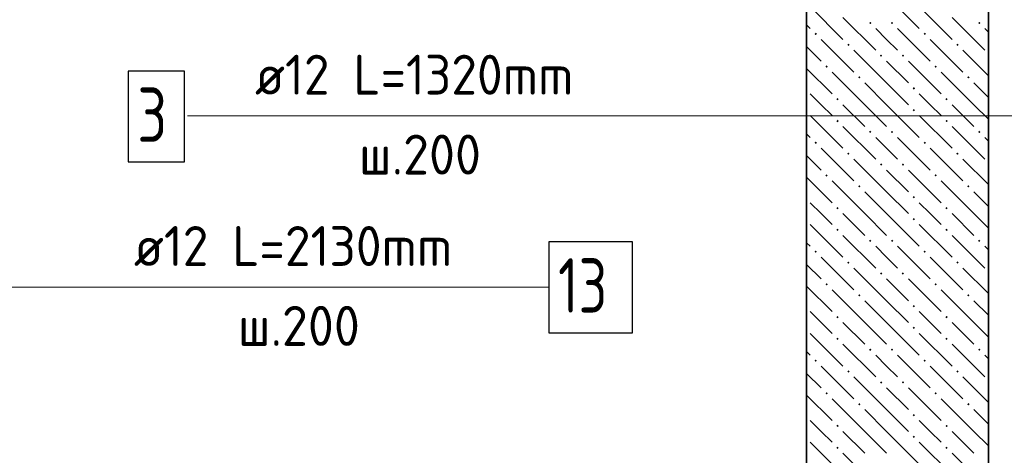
# Model space of a CAD drawing. Header units: millimetres. Extents: x 0 to 21000, y -5 to 14850.
# Tile 20 of 24: x 16320 to 19029, y 10241 to 11441. Entities that reach past the tile are written whole.
import ezdxf

# ---------------------------------------------------------------- set-up
doc = ezdxf.new("R2010")
doc.units = ezdxf.units.MM
doc.layers.add('ЖБ Стена верхний уровень', color=7, linetype='Continuous', lineweight=25, true_color=0x006e00)
for name, color, linetype, lineweight in [('Обрамление Г-обр.', 7, 'Continuous', 25), ('Обрамление П-обр. равн.', 7, 'Continuous', 25), ('Позиционная метка линия выноска', 7, 'Continuous', 13)]:
    doc.layers.add(name, color=color, linetype=linetype, lineweight=lineweight)
doc.styles.add('ISOCPEUR', font='txt')

msp = doc.modelspace()

# ---------------------------------------------------------------- hatches: boundary and pattern name
at = {"layer": 'ЖБ Стена верхний уровень', "linetype": 'Continuous', "lineweight": 18, "transparency": 33554687}
for points in [[(18656.8, 11431.9), (18660, 11435.2), (18663.3, 11431.9), (18660, 11428.7)], [(18716.8, 11431.9), (18720, 11435.2), (18723.3, 11431.9), (18720, 11428.7)], [(18956.8, 11431.9), (18960, 11435.2), (18963.3, 11431.9), (18960, 11428.7)], [(18506.8, 11401.9), (18510, 11405.2), (18513.3, 11401.9), (18510, 11398.7)], [(18806.8, 11401.9), (18810, 11405.2), (18813.3, 11401.9), (18810, 11398.7)], [(18596.8, 11371.9), (18600, 11375.2), (18603.3, 11371.9), (18600, 11368.7)], [(18896.8, 11371.9), (18900, 11375.2), (18903.3, 11371.9), (18900, 11368.7)], [(18686.8, 11341.9), (18690, 11345.2), (18693.3, 11341.9), (18690, 11338.7)], [(18746.8, 11341.9), (18750, 11345.2), (18753.3, 11341.9), (18750, 11338.7)], [(18536.8, 11311.9), (18540, 11315.2), (18543.3, 11311.9), (18540, 11308.7)], [(18836.8, 11311.9), (18840, 11315.2), (18843.3, 11311.9), (18840, 11308.7)], [(18626.8, 11281.9), (18630, 11285.2), (18633.3, 11281.9), (18630, 11278.7)], [(18926.8, 11281.9), (18930, 11285.2), (18933.3, 11281.9), (18930, 11278.7)], [(18776.8, 11251.9), (18780, 11255.2), (18783.3, 11251.9), (18780, 11248.7)], [(18566.8, 11221.9), (18570, 11225.2), (18573.3, 11221.9), (18570, 11218.7)], [(18866.8, 11221.9), (18870, 11225.2), (18873.3, 11221.9), (18870, 11218.7)], [(18776.8, 11191.9), (18780, 11195.2), (18783.3, 11191.9), (18780, 11188.7)], [(18566.8, 11161.9), (18570, 11165.2), (18573.3, 11161.9), (18570, 11158.7)], [(18866.8, 11161.9), (18870, 11165.2), (18873.3, 11161.9), (18870, 11158.7)], [(18656.8, 11131.9), (18660, 11135.2), (18663.3, 11131.9), (18660, 11128.7)], [(18716.8, 11131.9), (18720, 11135.2), (18723.3, 11131.9), (18720, 11128.7)], [(18956.8, 11131.9), (18960, 11135.2), (18963.3, 11131.9), (18960, 11128.7)], [(18506.8, 11101.9), (18510, 11105.2), (18513.3, 11101.9), (18510, 11098.7)], [(18806.8, 11101.9), (18810, 11105.2), (18813.3, 11101.9), (18810, 11098.7)], [(18596.8, 11071.9), (18600, 11075.2), (18603.3, 11071.9), (18600, 11068.7)], [(18896.8, 11071.9), (18900, 11075.2), (18903.3, 11071.9), (18900, 11068.7)], [(18686.8, 11041.9), (18690, 11045.2), (18693.3, 11041.9), (18690, 11038.7)], [(18746.8, 11041.9), (18750, 11045.2), (18753.3, 11041.9), (18750, 11038.7)], [(18536.8, 11011.9), (18540, 11015.2), (18543.3, 11011.9), (18540, 11008.7)], [(18836.8, 11011.9), (18840, 11015.2), (18843.3, 11011.9), (18840, 11008.7)], [(18626.8, 10981.9), (18630, 10985.2), (18633.3, 10981.9), (18630, 10978.7)], [(18926.8, 10981.9), (18930, 10985.2), (18933.3, 10981.9), (18930, 10978.7)], [(18776.8, 10951.9), (18780, 10955.2), (18783.3, 10951.9), (18780, 10948.7)], [(18566.8, 10921.9), (18570, 10925.2), (18573.3, 10921.9), (18570, 10918.7)], [(18866.8, 10921.9), (18870, 10925.2), (18873.3, 10921.9), (18870, 10918.7)], [(18776.8, 10891.9), (18780, 10895.2), (18783.3, 10891.9), (18780, 10888.7)], [(18566.8, 10861.9), (18570, 10865.2), (18573.3, 10861.9), (18570, 10858.7)], [(18866.8, 10861.9), (18870, 10865.2), (18873.3, 10861.9), (18870, 10858.7)], [(18656.8, 10831.9), (18660, 10835.2), (18663.3, 10831.9), (18660, 10828.7)], [(18716.8, 10831.9), (18720, 10835.2), (18723.3, 10831.9), (18720, 10828.7)], [(18956.8, 10831.9), (18960, 10835.2), (18963.3, 10831.9), (18960, 10828.7)], [(18506.8, 10801.9), (18510, 10805.2), (18513.3, 10801.9), (18510, 10798.7)], [(18806.8, 10801.9), (18810, 10805.2), (18813.3, 10801.9), (18810, 10798.7)], [(18596.8, 10771.9), (18600, 10775.2), (18603.3, 10771.9), (18600, 10768.7)], [(18896.8, 10771.9), (18900, 10775.2), (18903.3, 10771.9), (18900, 10768.7)], [(18686.8, 10741.9), (18690, 10745.2), (18693.3, 10741.9), (18690, 10738.7)], [(18746.8, 10741.9), (18750, 10745.2), (18753.3, 10741.9), (18750, 10738.7)], [(18536.8, 10711.9), (18540, 10715.2), (18543.3, 10711.9), (18540, 10708.7)], [(18836.8, 10711.9), (18840, 10715.2), (18843.3, 10711.9), (18840, 10708.7)], [(18626.8, 10681.9), (18630, 10685.2), (18633.3, 10681.9), (18630, 10678.7)], [(18926.8, 10681.9), (18930, 10685.2), (18933.3, 10681.9), (18930, 10678.7)], [(18776.8, 10651.9), (18780, 10655.2), (18783.3, 10651.9), (18780, 10648.7)], [(18566.8, 10621.9), (18570, 10625.2), (18573.3, 10621.9), (18570, 10618.7)], [(18866.8, 10621.9), (18870, 10625.2), (18873.3, 10621.9), (18870, 10618.7)], [(18776.8, 10591.9), (18780, 10595.2), (18783.3, 10591.9), (18780, 10588.7)], [(18566.8, 10561.9), (18570, 10565.2), (18573.3, 10561.9), (18570, 10558.7)], [(18866.8, 10561.9), (18870, 10565.2), (18873.3, 10561.9), (18870, 10558.7)], [(18656.8, 10531.9), (18660, 10535.2), (18663.3, 10531.9), (18660, 10528.7)], [(18716.8, 10531.9), (18720, 10535.2), (18723.3, 10531.9), (18720, 10528.7)], [(18956.8, 10531.9), (18960, 10535.2), (18963.3, 10531.9), (18960, 10528.7)], [(18506.8, 10501.9), (18510, 10505.2), (18513.3, 10501.9), (18510, 10498.7)], [(18806.8, 10501.9), (18810, 10505.2), (18813.3, 10501.9), (18810, 10498.7)], [(18596.8, 10471.9), (18600, 10475.2), (18603.3, 10471.9), (18600, 10468.7)], [(18896.8, 10471.9), (18900, 10475.2), (18903.3, 10471.9), (18900, 10468.7)], [(18686.8, 10441.9), (18690, 10445.2), (18693.3, 10441.9), (18690, 10438.7)], [(18746.8, 10441.9), (18750, 10445.2), (18753.3, 10441.9), (18750, 10438.7)], [(18536.8, 10411.9), (18540, 10415.2), (18543.3, 10411.9), (18540, 10408.7)], [(18836.8, 10411.9), (18840, 10415.2), (18843.3, 10411.9), (18840, 10408.7)], [(18626.8, 10381.9), (18630, 10385.2), (18633.3, 10381.9), (18630, 10378.7)], [(18926.8, 10381.9), (18930, 10385.2), (18933.3, 10381.9), (18930, 10378.7)], [(18776.8, 10351.9), (18780, 10355.2), (18783.3, 10351.9), (18780, 10348.7)], [(18566.8, 10321.9), (18570, 10325.2), (18573.3, 10321.9), (18570, 10318.7)], [(18866.8, 10321.9), (18870, 10325.2), (18873.3, 10321.9), (18870, 10318.7)], [(18776.8, 10291.9), (18780, 10295.2), (18783.3, 10291.9), (18780, 10288.7)], [(18566.8, 10261.9), (18570, 10265.2), (18573.3, 10261.9), (18570, 10258.7)], [(18866.8, 10261.9), (18870, 10265.2), (18873.3, 10261.9), (18870, 10258.7)]]:
    msp.add_hatch(color=7, dxfattribs=at).paths.add_polyline_path(points, flags=16)

# ---------------------------------------------------------------- linework, layer by layer
at = {"layer": 'ЖБ Стена верхний уровень', "color": 7, "linetype": 'Continuous', "lineweight": 35, "transparency": 33554687}
for p, q in [((18485.1, 12743.5), (18485.1, 8006)), ((18985.1, 8006), (18985.1, 12743.5))]:
    msp.add_line(p, q, dxfattribs=at)
at = {"layer": 'ЖБ Стена верхний уровень', "color": 251, "linetype": 'Continuous', "lineweight": 18, "true_color": 0x575757, "transparency": 33554687}
for p, q in [((18705, 11506.9), (18795, 11416.9)), ((18495, 11476.9), (18585, 11386.9)), ((18795, 11476.9), (18885, 11386.9)), ((18585, 11446.9), (18675, 11356.9)), ((18885, 11446.9), (18975, 11356.9)), ((18485.1, 11426.8), (18495, 11416.9)), ((18705, 11386.9), (18675, 11416.9)), ((18735, 11416.9), (18825, 11326.9)), ((18985.1, 11406.8), (18975, 11416.9)), ((18525, 11386.9), (18615, 11296.9)), ((18735, 11356.9), (18705, 11386.9)), ((18825, 11386.9), (18915, 11296.9)), ((18485.1, 11366.8), (18525, 11326.9)), ((18705, 11266.9), (18615, 11356.9)), ((18985.1, 11286.8), (18915, 11356.9)), ((18705, 11326.9), (18765, 11266.9)), ((18765, 11326.9), (18855, 11236.9)), ((18485.1, 11306.8), (18555, 11236.9)), ((18645, 11206.9), (18555, 11296.9)), ((18945, 11206.9), (18855, 11296.9)), ((18645, 11266.9), (18705, 11206.9)), ((18705, 11266.9), (18765, 11206.9)), ((18945, 11266.9), (18985.1, 11226.8)), ((18525, 11206.9), (18495, 11236.9)), ((18825, 11206.9), (18795, 11236.9)), ((18555, 11176.9), (18525, 11206.9)), ((18585, 11206.9), (18645, 11146.9)), ((18645, 11206.9), (18705, 11146.9)), ((18705, 11206.9), (18795, 11116.9)), ((18855, 11176.9), (18825, 11206.9)), ((18885, 11206.9), (18945, 11146.9)), ((18945, 11206.9), (18985.1, 11166.8)), ((18495, 11176.9), (18585, 11086.9)), ((18795, 11176.9), (18885, 11086.9)), ((18585, 11146.9), (18675, 11056.9)), ((18885, 11146.9), (18975, 11056.9)), ((18485.1, 11126.8), (18495, 11116.9)), ((18705, 11086.9), (18675, 11116.9)), ((18735, 11116.9), (18825, 11026.9)), ((18985.1, 11106.8), (18975, 11116.9)), ((18525, 11086.9), (18615, 10996.9)), ((18735, 11056.9), (18705, 11086.9)), ((18825, 11086.9), (18915, 10996.9)), ((18485.1, 11066.8), (18525, 11026.9)), ((18705, 10966.9), (18615, 11056.9)), ((18985.1, 10986.8), (18915, 11056.9)), ((18705, 11026.9), (18765, 10966.9)), ((18765, 11026.9), (18855, 10936.9)), ((18485.1, 11006.8), (18555, 10936.9)), ((18645, 10906.9), (18555, 10996.9)), ((18945, 10906.9), (18855, 10996.9)), ((18645, 10966.9), (18705, 10906.9)), ((18705, 10966.9), (18765, 10906.9)), ((18945, 10966.9), (18985.1, 10926.8)), ((18525, 10906.9), (18495, 10936.9)), ((18825, 10906.9), (18795, 10936.9)), ((18555, 10876.9), (18525, 10906.9)), ((18585, 10906.9), (18645, 10846.9)), ((18645, 10906.9), (18705, 10846.9)), ((18705, 10906.9), (18795, 10816.9)), ((18855, 10876.9), (18825, 10906.9)), ((18885, 10906.9), (18945, 10846.9)), ((18945, 10906.9), (18985.1, 10866.8)), ((18495, 10876.9), (18585, 10786.9)), ((18795, 10876.9), (18885, 10786.9)), ((18585, 10846.9), (18675, 10756.9)), ((18885, 10846.9), (18975, 10756.9)), ((18485.1, 10826.8), (18495, 10816.9)), ((18705, 10786.9), (18675, 10816.9)), ((18735, 10816.9), (18825, 10726.9)), ((18985.1, 10806.8), (18975, 10816.9)), ((18525, 10786.9), (18615, 10696.9)), ((18735, 10756.9), (18705, 10786.9)), ((18825, 10786.9), (18915, 10696.9)), ((18485.1, 10766.8), (18525, 10726.9)), ((18705, 10666.9), (18615, 10756.9)), ((18985.1, 10686.8), (18915, 10756.9)), ((18705, 10726.9), (18765, 10666.9)), ((18765, 10726.9), (18855, 10636.9)), ((18485.1, 10706.8), (18555, 10636.9)), ((18645, 10606.9), (18555, 10696.9)), ((18945, 10606.9), (18855, 10696.9)), ((18645, 10666.9), (18705, 10606.9)), ((18705, 10666.9), (18765, 10606.9)), ((18945, 10666.9), (18985.1, 10626.8)), ((18525, 10606.9), (18495, 10636.9)), ((18825, 10606.9), (18795, 10636.9)), ((18555, 10576.9), (18525, 10606.9)), ((18585, 10606.9), (18645, 10546.9)), ((18645, 10606.9), (18705, 10546.9)), ((18705, 10606.9), (18795, 10516.9)), ((18855, 10576.9), (18825, 10606.9)), ((18885, 10606.9), (18945, 10546.9)), ((18945, 10606.9), (18985.1, 10566.8)), ((18495, 10576.9), (18585, 10486.9)), ((18795, 10576.9), (18885, 10486.9)), ((18585, 10546.9), (18675, 10456.9)), ((18885, 10546.9), (18975, 10456.9)), ((18485.1, 10526.8), (18495, 10516.9)), ((18705, 10486.9), (18675, 10516.9)), ((18735, 10516.9), (18825, 10426.9)), ((18985.1, 10506.8), (18975, 10516.9)), ((18525, 10486.9), (18615, 10396.9)), ((18735, 10456.9), (18705, 10486.9)), ((18825, 10486.9), (18915, 10396.9)), ((18485.1, 10466.8), (18525, 10426.9)), ((18705, 10366.9), (18615, 10456.9)), ((18985.1, 10386.8), (18915, 10456.9)), ((18485.1, 10406.8), (18555, 10336.9)), ((18705, 10426.9), (18765, 10366.9)), ((18765, 10426.9), (18855, 10336.9)), ((18645, 10306.9), (18555, 10396.9)), ((18945, 10306.9), (18855, 10396.9)), ((18645, 10366.9), (18705, 10306.9)), ((18705, 10366.9), (18765, 10306.9)), ((18945, 10366.9), (18985.1, 10326.8)), ((18525, 10306.9), (18495, 10336.9)), ((18825, 10306.9), (18795, 10336.9)), ((18555, 10276.9), (18525, 10306.9)), ((18585, 10306.9), (18645, 10246.9)), ((18645, 10306.9), (18705, 10246.9)), ((18705, 10306.9), (18795, 10216.9)), ((18855, 10276.9), (18825, 10306.9)), ((18885, 10306.9), (18945, 10246.9)), ((18945, 10306.9), (18985.1, 10266.8)), ((18495, 10276.9), (18585, 10186.9)), ((18795, 10276.9), (18885, 10186.9)), ((18585, 10246.9), (18675, 10156.9)), ((18885, 10246.9), (18975, 10156.9))]:
    msp.add_line(p, q, dxfattribs=at)
at = {"layer": 'Обрамление Г-обр.', "color": 7, "linetype": 'Continuous', "lineweight": 25, "transparency": 33554687}
msp.add_lwpolyline([(17776.2, 10578.9), (18006.2, 10578.9), (18006.2, 10828.9), (17776.2, 10828.9), (17776.2, 10578.9)], dxfattribs=at)
at = {"layer": 'Обрамление П-обр. равн.', "color": 7, "linetype": 'Continuous', "lineweight": 25, "transparency": 33554687}
msp.add_lwpolyline([(16618.6, 11049.2), (16773.6, 11049.2), (16773.6, 11299.2), (16618.6, 11299.2), (16618.6, 11049.2)], dxfattribs=at)
at = {"layer": 'Позиционная метка линия выноска', "color": 7, "linetype": 'Continuous', "lineweight": 13, "transparency": 33554687}
for points in [[(16781.5, 11175.8), (19081.5, 11175.8), (19081.5, 12985.8), (18921.5, 12985.8)], [(17776.2, 10703.9), (16051.2, 10703.9), (16051.2, 12833.5)]]:
    msp.add_lwpolyline(points, dxfattribs=at)

# ---------------------------------------------------------------- texts
at = {"layer": 'Обрамление Г-обр.', "color": 7, "linetype": 'Continuous', "lineweight": 13, "transparency": 33554687, "attachment_point": 7, "style": 'ISOCPEUR'}
for s, insert, char_height, width in [('\\W0.94;ø12 L=2130mm ', (16634.2, 10762.6), 110, 1052.191), ('\\W0.75;13', (17801.2, 10633.9), 150, 236.144), ('\\W0.95;ш.200 ', (16920.2, 10542.6), 110, 481.061)]:
    msp.add_mtext(s, dxfattribs=dict(at, insert=insert, char_height=char_height, width=width))
at = {"layer": 'Обрамление П-обр. равн.', "color": 7, "linetype": 'Continuous', "lineweight": 13, "transparency": 33554687, "attachment_point": 7, "style": 'ISOCPEUR'}
for s, insert, char_height, width in [('\\W0.94;ø12 L=1320mm ', (16967.4, 11234.5), 110, 1052.188), ('\\W0.78;3', (16643.6, 11104.2), 150, 163.203), ('\\W0.95;ш.200 ', (17253.4, 11014.5), 110, 481.061)]:
    msp.add_mtext(s, dxfattribs=dict(at, insert=insert, char_height=char_height, width=width))

doc.saveas('drawing.dxf')
